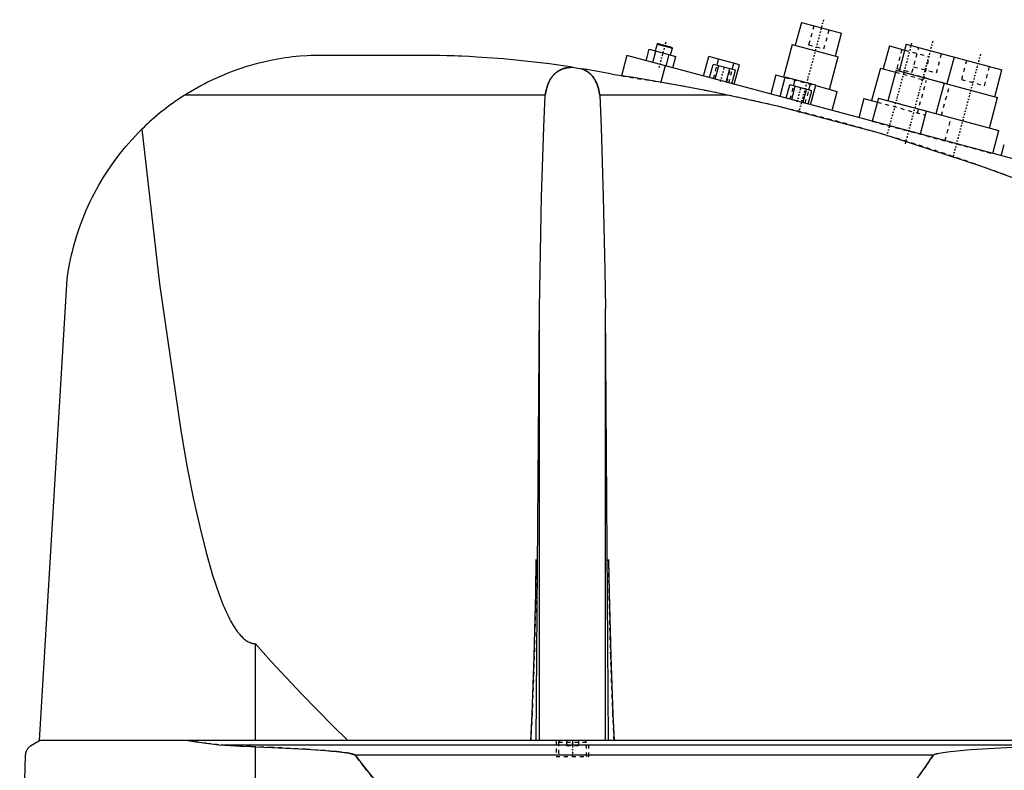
# Model space of a CAD drawing. Extents: x -168 to 702, y -1 to 861.
# Tile 7 of 9: x 300 to 549, y 446 to 636. Entities that reach past the tile are written whole.
import ezdxf

# ---------------------------------------------------------------- set-up
doc = ezdxf.new("R2010")
doc.units = 0
doc.linetypes.add('CENTER', pattern=[1.5, 0.45, -0.5, 0.05, -0.5])
doc.linetypes.add('DASHED', pattern=[2, 1, -1])
for name, color, linetype in [('AM_0', 7, 'CONTINUOUS'), ('AM_3', 7, 'DASHED'), ('AM_7', 7, 'CENTER')]:
    doc.layers.add(name, color=color, linetype=linetype)

msp = doc.modelspace()

# ---------------------------------------------------------------- linework, layer by layer
at = {"layer": 'AM_0', "color": 7, "linetype": 'CONTINUOUS'}
for p, q in [((497.76, 634.86), (496.21, 629.07)), ((497.76, 634.86), (507.9, 632.15)), ((506.35, 626.35), (507.9, 632.15)), ((461.34, 629.35), (460.89, 627.66)), ((461.65, 629.53), (461.34, 629.35)), ((461.34, 629.35), (465.21, 628.32)), ((461.65, 629.53), (465.03, 628.62)), ((495.48, 629.26), (493.28, 621.05)), ((495.48, 629.26), (507.07, 626.16)), ((519.98, 628.91), (518.42, 623.12)), ((519.98, 628.91), (523.84, 627.88)), ((524.23, 629.33), (522.42, 622.56)), ((524.23, 629.33), (548.38, 622.86)), ((405.5, 626.5), (374, 626.5)), ((453.75, 626.47), (452.38, 621.36)), ((560, 598), (453.75, 626.47)), ((458.61, 625.17), (459.39, 628.06)), ((459.39, 628.06), (466.08, 626.27)), ((460.29, 624.72), (461.06, 627.62)), ((463.63, 623.82), (464.41, 626.72)), ((464.75, 626.63), (465.21, 628.32)), ((465.21, 628.32), (465.03, 628.62)), ((465.3, 623.37), (466.08, 626.27)), ((473.07, 621.29), (474.39, 626.22)), ((482.11, 624.15), (474.39, 626.22)), ((463.41, 623.88), (462.3, 619.74)), ((474.62, 620.88), (475.53, 624.26)), ((481.11, 622.76), (475.53, 624.26)), ((476.02, 620.5), (476.93, 623.88)), ((476.48, 624), (476.89, 625.55)), ((480.34, 622.97), (480.76, 624.51)), ((480.79, 619.22), (482.11, 624.15)), ((504.87, 617.95), (507.07, 626.16)), ((536.3, 626.09), (534.49, 619.33)), ((440.04, 623.52), (442.28, 623.16)), ((478.81, 619.76), (479.71, 623.14)), ((480.2, 619.38), (481.11, 622.76)), ((491.35, 621.57), (490.06, 616.74)), ((491.35, 621.57), (493.68, 620.95)), ((517.7, 623.31), (515.5, 615.1)), ((517.7, 623.31), (521.56, 622.28)), ((521.69, 622.76), (519.62, 615.03)), ((521.69, 622.76), (547.29, 615.9)), ((546.56, 616.09), (548.38, 622.86)), ((492.39, 616.12), (493.71, 621.04)), ((501.43, 618.97), (493.71, 621.04)), ((493.94, 615.7), (494.85, 619.08)), ((500.43, 617.59), (494.85, 619.08)), ((495.8, 618.83), (496.21, 620.37)), ((499.66, 617.79), (500.08, 619.34)), ((500.11, 614.05), (501.43, 618.97)), ((501.41, 618.88), (506.81, 617.43)), ((533.77, 619.52), (531.7, 611.8)), ((433.13, 616.5), (342.19, 616.5)), ((479.16, 616.5), (446.87, 616.5)), ((495.34, 615.33), (496.24, 618.71)), ((498.13, 614.58), (499.03, 617.96)), ((499.52, 614.21), (500.43, 617.59)), ((505.51, 612.6), (506.81, 617.43)), ((513.57, 615.62), (512.27, 610.79)), ((513.57, 615.62), (516.95, 614.71)), ((517.21, 615.68), (515.65, 609.88)), ((517.21, 615.68), (547.63, 607.53)), ((545.22, 608.17), (547.29, 615.9)), ((529.28, 612.44), (527.73, 606.65)), ((546.08, 601.73), (547.63, 607.53)), ((548.2, 601.16), (548.98, 604.06)), ((305.5, 453.55), (312.5, 570.12)), ((430.88, 453.55), (431.67, 562.62)), ((431.67, 453.55), (431.67, 562.62)), ((449.12, 453.55), (448.33, 562.62)), ((448.33, 453.55), (448.33, 562.62)), ((360, 453.55), (360, 477.99)), ((303.5, 452.35), (305.5, 453.55)), ((697, 453.55), (305.5, 453.55)), ((562.76, 452.35), (352.3, 452.35)), ((300.5, 393), (302, 449.85)), ((360, 393), (360, 451.99)), ((531.04, 449.85), (385.14, 449.85))]:
    msp.add_line(p, q, dxfattribs=at)
for points in [[(374, 626.5, 0), (373.07, 626.45, 0), (371.22, 626.31, 0), (369.37, 626.12, 0), (368.44, 626.01, 0), (367.52, 625.88, 0), (365.68, 625.58, 0), (363.84, 625.23, 0), (362.01, 624.83, 0), (360.2, 624.37, 0), (358.39, 623.86, 0), (357.49, 623.59, 0), (356.6, 623.3, 0), (354.82, 622.69, 0), (353.05, 622.02, 0), (351.31, 621.3, 0), (349.59, 620.54, 0), (347.9, 619.72, 0), (347.06, 619.29, 0), (346.23, 618.86, 0), (344.59, 617.95, 0), (342.98, 616.99, 0), (342.19, 616.5, 0)], [(440.04, 623.52, 0), (434.21, 624.36, 0), (422.58, 625.63, 0), (415.86, 626.11, 0), (413.96, 626.22, 0), (412.06, 626.3, 0), (411.12, 626.34, 0), (410.18, 626.38, 0), (408.3, 626.44, 0), (406.43, 626.48, 0), (405.5, 626.5, 0)], [(433.13, 616.5, 0), (433.17, 616.81, 0), (433.29, 617.42, 0), (433.43, 618.03, 0), (433.51, 618.33, 0), (433.6, 618.62, 0), (433.8, 619.2, 0), (433.93, 619.52, 0), (433.97, 619.61, 0), (434.01, 619.71, 0), (434.03, 619.75, 0), (434.05, 619.8, 0), (434.09, 619.88, 0), (434.13, 619.97, 0), (434.18, 620.06, 0), (434.22, 620.15, 0), (434.27, 620.23, 0), (434.29, 620.28, 0), (434.32, 620.32, 0), (434.37, 620.4, 0), (434.42, 620.49, 0), (434.47, 620.57, 0), (434.52, 620.65, 0), (434.57, 620.73, 0), (434.6, 620.77, 0), (434.62, 620.81, 0), (434.68, 620.89, 0), (434.73, 620.97, 0), (434.79, 621.05, 0), (434.85, 621.12, 0), (434.91, 621.2, 0), (434.93, 621.24, 0), (434.96, 621.27, 0), (435.03, 621.35, 0), (435.09, 621.42, 0), (435.12, 621.45, 0), (435.15, 621.49, 0), (435.21, 621.56, 0), (435.28, 621.63, 0), (435.31, 621.66, 0), (435.34, 621.7, 0), (435.41, 621.76, 0), (435.48, 621.83, 0), (435.55, 621.89, 0), (435.62, 621.96, 0), (435.69, 622.02, 0), (435.73, 622.05, 0), (435.76, 622.08, 0), (435.84, 622.14, 0), (435.91, 622.2, 0), (435.99, 622.26, 0), (436.06, 622.31, 0), (436.14, 622.37, 0), (436.18, 622.39, 0), (436.22, 622.42, 0), (436.3, 622.47, 0), (436.38, 622.53, 0), (436.46, 622.58, 0), (436.54, 622.63, 0), (436.63, 622.68, 0), (436.67, 622.7, 0), (436.72, 622.72, 0), (436.81, 622.77, 0), (436.9, 622.82, 0), (436.99, 622.86, 0), (437.08, 622.91, 0), (437.18, 622.95, 0), (437.22, 622.97, 0), (437.27, 622.99, 0), (437.37, 623.03, 0), (437.47, 623.07, 0), (437.57, 623.1, 0), (437.67, 623.14, 0), (437.77, 623.17, 0), (437.82, 623.19, 0), (437.87, 623.21, 0), (437.97, 623.24, 0), (438.08, 623.27, 0), (438.13, 623.28, 0), (438.18, 623.29, 0), (438.29, 623.32, 0), (438.39, 623.34, 0), (438.45, 623.36, 0), (438.5, 623.37, 0), (438.6, 623.39, 0), (438.71, 623.41, 0), (438.82, 623.43, 0), (438.93, 623.44, 0), (439.03, 623.46, 0), (439.09, 623.46, 0), (439.14, 623.47, 0), (439.25, 623.48, 0), (439.35, 623.49, 0), (439.46, 623.5, 0), (439.57, 623.51, 0), (439.67, 623.51, 0), (439.72, 623.51, 0), (439.78, 623.52, 0), (439.88, 623.52, 0), (439.98, 623.52, 0), (440.04, 623.52, 0)], [(450.5, 621.65, 0), (449.14, 621.92, 0), (446.4, 622.44, 0), (443.66, 622.92, 0), (442.28, 623.16, 0)], [(442.28, 623.16, 0), (442.32, 623.14, 0), (442.4, 623.11, 0), (442.48, 623.09, 0), (442.52, 623.07, 0), (442.56, 623.06, 0), (442.64, 623.03, 0), (442.72, 622.99, 0), (442.79, 622.96, 0), (442.87, 622.93, 0), (442.94, 622.89, 0), (442.98, 622.88, 0), (443.02, 622.86, 0), (443.09, 622.82, 0), (443.16, 622.79, 0), (443.24, 622.75, 0), (443.31, 622.71, 0), (443.37, 622.67, 0), (443.41, 622.65, 0), (443.44, 622.63, 0), (443.51, 622.59, 0), (443.58, 622.55, 0), (443.61, 622.53, 0), (443.64, 622.51, 0), (443.71, 622.47, 0), (443.77, 622.43, 0), (443.8, 622.41, 0), (443.83, 622.39, 0), (443.89, 622.34, 0), (443.96, 622.3, 0), (444.02, 622.25, 0), (444.08, 622.21, 0), (444.14, 622.16, 0), (444.17, 622.14, 0), (444.19, 622.11, 0), (444.25, 622.07, 0), (444.31, 622.02, 0), (444.37, 621.97, 0), (444.42, 621.92, 0), (444.48, 621.87, 0), (444.51, 621.84, 0), (444.53, 621.82, 0), (444.59, 621.76, 0), (444.64, 621.71, 0), (444.82, 621.52, 0), (445.11, 621.17, 0), (445.38, 620.8, 0), (445.51, 620.61, 0), (445.63, 620.41, 0), (445.85, 620, 0), (446.05, 619.57, 0), (446.23, 619.13, 0), (446.39, 618.67, 0), (446.53, 618.2, 0), (446.59, 617.96, 0), (446.65, 617.72, 0), (446.75, 617.24, 0), (446.84, 616.75, 0), (446.87, 616.5, 0)], [(479.16, 616.5, 0), (474.48, 617.46, 0), (464.99, 619.26, 0), (455.36, 620.9, 0), (450.5, 621.65, 0)], [(342.19, 616.5, 0), (341.86, 616.29, 0), (341.22, 615.87, 0), (340.58, 615.45, 0), (340.26, 615.23, 0), (339.94, 615.01, 0), (339.31, 614.57, 0), (338.68, 614.12, 0), (338.06, 613.66, 0), (337.45, 613.2, 0), (336.84, 612.73, 0), (336.53, 612.49, 0), (336.23, 612.25, 0), (335.64, 611.76, 0), (335.04, 611.27, 0), (334.46, 610.77, 0), (333.88, 610.26, 0), (333.3, 609.75, 0), (333.02, 609.49, 0), (332.73, 609.23, 0), (332.17, 608.7, 0), (331.62, 608.16, 0), (331.34, 607.89, 0)], [(431.67, 562.62, 0), (431.81, 572.23, 0), (432.22, 590.84, 0), (432.79, 608.3, 0), (433.13, 616.5, 0)], [(446.87, 616.5, 0), (447.21, 608.3, 0), (447.78, 590.84, 0), (448.19, 572.23, 0), (448.33, 562.62, 0)], [(555.5, 594, 0), (543.04, 598.59, 0), (517.78, 606.77, 0), (492.11, 613.6, 0), (479.16, 616.5, 0)], [(312.5, 570.12, 0), (312.68, 571.35, 0), (313.09, 573.77, 0), (313.59, 576.15, 0), (313.87, 577.32, 0), (314.17, 578.48, 0), (314.84, 580.78, 0), (315.58, 583.04, 0), (316.41, 585.26, 0), (317.31, 587.44, 0), (318.29, 589.59, 0), (318.8, 590.65, 0), (319.34, 591.7, 0), (320.48, 593.78, 0), (321.68, 595.81, 0), (322.97, 597.8, 0), (324.33, 599.75, 0), (325.76, 601.65, 0), (326.51, 602.58, 0), (327.27, 603.5, 0), (328.85, 605.3, 0), (330.49, 607.04, 0), (331.34, 607.89, 0)], [(331.34, 607.89, 0), (335.75, 568.88, 0), (341.14, 531.79, 0), (342.72, 522.92, 0), (344.32, 514.82, 0), (345.13, 511.07, 0), (345.93, 507.52, 0), (347.56, 501.01, 0), (349.19, 495.3, 0), (350.84, 490.39, 0), (351.8, 487.91, 0), (352.08, 487.25, 0), (352.36, 486.61, 0), (352.49, 486.3, 0), (352.63, 486, 0), (352.91, 485.4, 0), (353.19, 484.84, 0), (353.46, 484.29, 0), (353.74, 483.76, 0), (354.02, 483.26, 0), (354.16, 483.02, 0), (354.29, 482.79, 0), (354.57, 482.33, 0), (354.85, 481.9, 0), (354.99, 481.69, 0), (355.13, 481.49, 0), (355.4, 481.1, 0), (355.68, 480.73, 0), (355.82, 480.56, 0), (355.96, 480.39, 0), (356.24, 480.07, 0), (356.52, 479.78, 0), (356.8, 479.5, 0), (357.07, 479.25, 0), (357.35, 479.02, 0), (357.49, 478.92, 0), (357.63, 478.82, 0), (357.91, 478.63, 0), (358.19, 478.47, 0), (358.47, 478.34, 0), (358.63, 478.27, 0), (358.68, 478.25, 0), (358.72, 478.23, 0), (358.75, 478.22, 0), (358.77, 478.22, 0), (358.82, 478.2, 0), (358.86, 478.18, 0), (358.91, 478.17, 0), (358.95, 478.15, 0), (359, 478.14, 0), (359.02, 478.13, 0), (359.05, 478.13, 0), (359.09, 478.11, 0), (359.14, 478.1, 0), (359.16, 478.1, 0), (359.19, 478.09, 0), (359.23, 478.08, 0), (359.28, 478.07, 0), (359.3, 478.06, 0), (359.33, 478.06, 0), (359.37, 478.05, 0), (359.42, 478.04, 0), (359.47, 478.03, 0), (359.51, 478.03, 0), (359.56, 478.02, 0), (359.58, 478.02, 0), (359.6, 478.02, 0), (359.65, 478.01, 0), (359.7, 478.01, 0), (359.74, 478, 0), (359.79, 478, 0), (359.84, 478, 0), (359.86, 478, 0), (359.88, 477.99, 0), (359.93, 477.99, 0), (359.98, 477.99, 0), (360, 477.99, 0)], [(429.47, 453.55, 0), (429.81, 460.22, 0), (430.36, 474.87, 0), (430.75, 490.89, 0), (430.88, 499.25, 0)], [(449.12, 499.25, 0), (449.25, 490.89, 0), (449.64, 474.87, 0), (450.19, 460.22, 0), (450.53, 453.55, 0)], [(360, 477.99, 0), (363.89, 473.61, 0), (371.66, 465.22, 0), (379.43, 457.32, 0), (383.32, 453.55, 0)], [(302, 449.85, 0), (302, 449.85, 0), (302, 449.86, 0), (302, 449.87, 0), (302, 449.88, 0), (302, 449.88, 0), (302, 449.89, 0), (302, 449.9, 0), (302, 449.91, 0), (302, 449.92, 0), (302, 449.93, 0), (302, 449.93, 0), (302, 449.94, 0), (302, 449.95, 0), (302.01, 449.96, 0), (302.01, 449.97, 0), (302.01, 449.97, 0), (302.01, 449.98, 0), (302.01, 449.99, 0), (302.01, 449.99, 0), (302.01, 450, 0), (302.01, 450.01, 0), (302.01, 450.02, 0), (302.01, 450.04, 0), (302.02, 450.09, 0), (302.02, 450.15, 0), (302.03, 450.2, 0), (302.04, 450.24, 0), (302.05, 450.29, 0), (302.05, 450.31, 0), (302.06, 450.34, 0), (302.06, 450.38, 0), (302.07, 450.42, 0), (302.08, 450.46, 0), (302.09, 450.5, 0), (302.1, 450.53, 0), (302.11, 450.55, 0), (302.11, 450.57, 0), (302.12, 450.61, 0), (302.13, 450.64, 0), (302.14, 450.66, 0), (302.14, 450.67, 0), (302.16, 450.71, 0), (302.17, 450.74, 0), (302.17, 450.76, 0), (302.18, 450.77, 0), (302.19, 450.81, 0), (302.2, 450.84, 0), (302.25, 450.94, 0), (302.32, 451.11, 0), (302.4, 451.26, 0), (302.48, 451.39, 0), (302.57, 451.51, 0), (302.61, 451.56, 0), (302.65, 451.62, 0), (302.74, 451.72, 0), (302.83, 451.82, 0), (302.93, 451.92, 0), (303.02, 452.01, 0), (303.12, 452.09, 0), (303.18, 452.13, 0), (303.23, 452.17, 0), (303.33, 452.25, 0), (303.44, 452.32, 0), (303.5, 452.35, 0)], [(342.93, 453.55, 0), (344.47, 453.29, 0), (347.58, 452.84, 0), (350.72, 452.49, 0), (352.3, 452.35, 0)], [(352.3, 452.35, 0), (353.62, 452.25, 0), (356.22, 452.09, 0), (358.77, 452, 0), (360, 451.99, 0)], [(360, 451.99, 0), (364.12, 451.81, 0), (372.73, 451.35, 0), (377.71, 451, 0), (379.1, 450.88, 0), (380.47, 450.74, 0), (381.15, 450.67, 0), (381.81, 450.59, 0), (383.13, 450.41, 0), (383.95, 450.26, 0), (384.18, 450.21, 0), (384.41, 450.15, 0), (384.52, 450.12, 0), (384.63, 450.09, 0), (384.76, 450.05, 0), (384.79, 450.04, 0), (384.83, 450.02, 0), (384.84, 450.02, 0), (384.86, 450.01, 0), (384.9, 450, 0), (384.93, 449.98, 0), (384.96, 449.97, 0), (385, 449.95, 0), (385.03, 449.93, 0), (385.05, 449.92, 0), (385.07, 449.91, 0), (385.08, 449.9, 0), (385.09, 449.89, 0), (385.09, 449.89, 0), (385.1, 449.89, 0), (385.1, 449.89, 0), (385.11, 449.88, 0), (385.11, 449.88, 0), (385.12, 449.87, 0), (385.12, 449.87, 0), (385.12, 449.87, 0), (385.13, 449.86, 0), (385.13, 449.86, 0), (385.13, 449.86, 0), (385.14, 449.85, 0), (385.14, 449.85, 0)], [(385.14, 449.85, 0), (387.39, 446.93, 0), (391.88, 441.33, 0), (396.37, 436.03, 0), (398.61, 433.49, 0), (400.86, 431.03, 0), (405.35, 426.34, 0), (409.84, 421.96, 0), (414.33, 417.88, 0), (418.83, 414.11, 0), (423.32, 410.65, 0), (425.56, 409.03, 0), (427.81, 407.49, 0), (432.3, 404.64, 0), (436.8, 402.09, 0), (441.29, 399.85, 0), (445.78, 397.92, 0), (450.27, 396.29, 0), (452.52, 395.59, 0), (454.77, 394.97, 0), (459.26, 393.95, 0), (463.75, 393.24, 0), (466, 393, 0)], [(466, 393, 0), (467.81, 393.5, 0), (471.42, 394.67, 0), (475.04, 396.1, 0), (476.84, 396.91, 0), (478.65, 397.77, 0), (482.26, 399.69, 0), (485.88, 401.86, 0), (489.49, 404.28, 0), (493.11, 406.94, 0), (496.72, 409.85, 0), (498.53, 411.4, 0), (500.33, 413.01, 0), (503.95, 416.42, 0), (507.56, 420.07, 0), (511.17, 423.97, 0), (514.79, 428.12, 0), (518.4, 432.52, 0), (520.21, 434.81, 0), (522.01, 437.16, 0), (525.62, 442.05, 0), (529.24, 447.19, 0), (531.04, 449.85, 0)], [(531.04, 449.85, 0), (531.05, 449.85, 0), (531.05, 449.86, 0), (531.06, 449.87, 0), (531.06, 449.87, 0), (531.06, 449.87, 0), (531.07, 449.88, 0), (531.07, 449.88, 0), (531.08, 449.89, 0), (531.09, 449.89, 0), (531.09, 449.9, 0), (531.09, 449.9, 0), (531.1, 449.9, 0), (531.1, 449.91, 0), (531.11, 449.91, 0), (531.13, 449.93, 0), (531.15, 449.94, 0), (531.17, 449.95, 0), (531.22, 449.98, 0), (531.26, 450, 0), (531.3, 450.02, 0), (531.35, 450.04, 0), (531.4, 450.06, 0), (531.42, 450.07, 0), (531.44, 450.07, 0), (531.49, 450.09, 0), (531.54, 450.11, 0), (531.69, 450.15, 0), (531.83, 450.19, 0), (531.96, 450.23, 0), (532.24, 450.29, 0), (532.52, 450.35, 0), (533.54, 450.52, 0), (535.34, 450.76, 0), (536.23, 450.86, 0), (537.11, 450.95, 0), (538.78, 451.1, 0), (540.47, 451.24, 0), (546.52, 451.64, 0), (557.28, 452.16, 0)]]:
    msp.add_polyline3d(points, dxfattribs=at)
at = {"layer": 'AM_3', "color": 6, "linetype": 'DASHED'}
for p, q in [((500.9, 634.02), (499.6, 629.19)), ((503.47, 628.16), (504.76, 632.99)), ((499.6, 629.19), (503.47, 628.16)), ((523.12, 628.07), (521.82, 623.24)), ((523.84, 627.88), (530.12, 626.19)), ((525.68, 622.21), (527.37, 628.48)), ((528.57, 620.4), (530.12, 626.19)), ((531.87, 622.1), (533.16, 626.93)), ((475.57, 620.62), (476.48, 624)), ((476.82, 623.91), (475.92, 620.53)), ((539.44, 625.25), (538.15, 620.42)), ((543.94, 618.87), (545.24, 623.7)), ((452.38, 621.36), (462.3, 619.74)), ((478.91, 619.73), (479.82, 623.11)), ((479.44, 619.59), (480.34, 622.97)), ((521.56, 622.28), (529.29, 620.2)), ((521.82, 623.24), (525.68, 622.21)), ((533.77, 619.52), (522.42, 622.56)), ((526.07, 623.65), (531.87, 622.1)), ((493.68, 620.95), (501.41, 618.88)), ((494.89, 615.45), (495.8, 618.83)), ((496.14, 618.73), (495.23, 615.35)), ((527.09, 611.99), (529.29, 620.2)), ((533.14, 611.41), (535.21, 619.13)), ((538.15, 620.42), (543.94, 618.87)), ((498.23, 614.55), (499.13, 617.93)), ((498.76, 614.41), (499.66, 617.79)), ((516.95, 614.71), (529.02, 611.48)), ((529.28, 612.44), (519.62, 615.03)), ((515.65, 609.88), (546.08, 601.73)), ((534.01, 604.97), (535.56, 610.76)), ((435.85, 453.55), (435.85, 449.55)), ((436.9, 453.55), (436.5, 453.15)), ((436.5, 453.15), (436.5, 449.55)), ((436.5, 453.15), (443.5, 453.15)), ((438.5, 453.55), (438.5, 452.3)), ((438.5, 452.3), (441.5, 452.3)), ((440, 453.55), (440, 452.3)), ((441.5, 453.55), (441.5, 452.3)), ((443.5, 453.15), (443.1, 453.55)), ((443.5, 449.55), (443.5, 453.15)), ((444.15, 449.55), (444.15, 453.55)), ((435.85, 449.55), (444.15, 449.55))]:
    msp.add_line(p, q, dxfattribs=at)
for points in [[(440.04, 623.52, 0), (439.98, 623.52, 0), (439.88, 623.52, 0), (439.78, 623.52, 0), (439.72, 623.51, 0), (439.67, 623.51, 0), (439.57, 623.51, 0), (439.46, 623.5, 0), (439.35, 623.49, 0), (439.25, 623.48, 0), (439.14, 623.47, 0), (439.09, 623.46, 0), (439.03, 623.46, 0), (438.93, 623.44, 0), (438.82, 623.43, 0), (438.71, 623.41, 0), (438.6, 623.39, 0), (438.5, 623.37, 0), (438.45, 623.36, 0), (438.39, 623.34, 0), (438.29, 623.32, 0), (438.18, 623.29, 0), (438.13, 623.28, 0), (438.08, 623.27, 0), (437.97, 623.24, 0), (437.87, 623.21, 0), (437.82, 623.19, 0), (437.77, 623.17, 0), (437.67, 623.14, 0), (437.57, 623.1, 0), (437.47, 623.07, 0), (437.37, 623.03, 0), (437.27, 622.99, 0), (437.22, 622.97, 0), (437.18, 622.95, 0), (437.08, 622.91, 0), (436.99, 622.86, 0), (436.9, 622.82, 0), (436.81, 622.77, 0), (436.72, 622.72, 0), (436.67, 622.7, 0), (436.63, 622.68, 0), (436.54, 622.63, 0), (436.46, 622.58, 0), (436.38, 622.53, 0), (436.3, 622.47, 0), (436.22, 622.42, 0), (436.18, 622.39, 0), (436.14, 622.37, 0), (436.06, 622.31, 0), (435.99, 622.26, 0), (435.91, 622.2, 0), (435.84, 622.14, 0), (435.76, 622.08, 0), (435.73, 622.05, 0), (435.69, 622.02, 0), (435.62, 621.96, 0), (435.55, 621.89, 0), (435.48, 621.83, 0), (435.41, 621.76, 0), (435.34, 621.7, 0), (435.31, 621.66, 0), (435.28, 621.63, 0), (435.21, 621.56, 0), (435.15, 621.49, 0), (435.12, 621.45, 0), (435.09, 621.42, 0), (435.03, 621.35, 0), (434.96, 621.27, 0), (434.93, 621.24, 0), (434.91, 621.2, 0), (434.85, 621.12, 0), (434.79, 621.05, 0), (434.73, 620.97, 0), (434.68, 620.89, 0), (434.62, 620.81, 0), (434.6, 620.77, 0), (434.57, 620.73, 0), (434.52, 620.65, 0), (434.47, 620.57, 0), (434.42, 620.49, 0), (434.37, 620.4, 0), (434.32, 620.32, 0), (434.29, 620.28, 0), (434.27, 620.23, 0), (434.22, 620.15, 0), (434.18, 620.06, 0), (434.13, 619.97, 0), (434.09, 619.88, 0), (434.05, 619.8, 0), (434.03, 619.75, 0), (434.01, 619.71, 0), (433.97, 619.61, 0), (433.93, 619.52, 0), (433.8, 619.2, 0), (433.6, 618.62, 0), (433.51, 618.33, 0), (433.43, 618.03, 0), (433.29, 617.42, 0), (433.17, 616.81, 0), (433.13, 616.5, 0)], [(446.87, 616.5, 0), (446.84, 616.75, 0), (446.75, 617.24, 0), (446.65, 617.72, 0), (446.59, 617.96, 0), (446.53, 618.2, 0), (446.39, 618.67, 0), (446.23, 619.13, 0), (446.05, 619.57, 0), (445.85, 620, 0), (445.63, 620.41, 0), (445.51, 620.61, 0), (445.38, 620.8, 0), (445.11, 621.17, 0), (444.82, 621.52, 0), (444.64, 621.71, 0), (444.59, 621.76, 0), (444.53, 621.82, 0), (444.51, 621.84, 0), (444.48, 621.87, 0), (444.42, 621.92, 0), (444.37, 621.97, 0), (444.31, 622.02, 0), (444.25, 622.07, 0), (444.19, 622.11, 0), (444.17, 622.14, 0), (444.14, 622.16, 0), (444.08, 622.21, 0), (444.02, 622.25, 0), (443.96, 622.3, 0), (443.89, 622.34, 0), (443.83, 622.39, 0), (443.8, 622.41, 0), (443.77, 622.43, 0), (443.71, 622.47, 0), (443.64, 622.51, 0), (443.61, 622.53, 0), (443.58, 622.55, 0), (443.51, 622.59, 0), (443.44, 622.63, 0), (443.41, 622.65, 0), (443.37, 622.67, 0), (443.31, 622.71, 0), (443.24, 622.75, 0), (443.16, 622.79, 0), (443.09, 622.82, 0), (443.02, 622.86, 0), (442.98, 622.88, 0), (442.94, 622.89, 0), (442.87, 622.93, 0), (442.79, 622.96, 0), (442.72, 622.99, 0), (442.64, 623.03, 0), (442.56, 623.06, 0), (442.52, 623.07, 0), (442.48, 623.09, 0), (442.4, 623.11, 0), (442.32, 623.14, 0), (442.28, 623.16, 0)], [(430.88, 499.25, 0), (430.75, 490.89, 0), (430.36, 474.87, 0), (429.81, 460.22, 0), (429.47, 453.55, 0)], [(450.53, 453.55, 0), (450.19, 460.22, 0), (449.64, 474.87, 0), (449.25, 490.89, 0), (449.12, 499.25, 0)], [(352.3, 452.35, 0), (350.72, 452.49, 0), (347.58, 452.84, 0), (344.47, 453.29, 0), (342.93, 453.55, 0)], [(360, 451.99, 0), (358.77, 452, 0), (356.22, 452.09, 0), (353.62, 452.25, 0), (352.3, 452.35, 0)], [(385.14, 449.85, 0), (385.14, 449.85, 0), (385.13, 449.86, 0), (385.13, 449.86, 0), (385.13, 449.86, 0), (385.12, 449.87, 0), (385.12, 449.87, 0), (385.12, 449.87, 0), (385.11, 449.88, 0), (385.11, 449.88, 0), (385.1, 449.89, 0), (385.1, 449.89, 0), (385.09, 449.89, 0), (385.09, 449.89, 0), (385.08, 449.9, 0), (385.07, 449.91, 0), (385.05, 449.92, 0), (385.03, 449.93, 0), (385, 449.95, 0), (384.96, 449.97, 0), (384.93, 449.98, 0), (384.9, 450, 0), (384.86, 450.01, 0), (384.84, 450.02, 0), (384.83, 450.02, 0), (384.79, 450.04, 0), (384.76, 450.05, 0), (384.63, 450.09, 0), (384.52, 450.12, 0), (384.41, 450.15, 0), (384.18, 450.21, 0), (383.95, 450.26, 0), (383.13, 450.41, 0), (381.81, 450.59, 0), (381.15, 450.67, 0), (380.47, 450.74, 0), (379.1, 450.88, 0), (377.71, 451, 0), (372.73, 451.35, 0), (364.12, 451.81, 0), (360, 451.99, 0)], [(466, 393, 0), (463.75, 393.24, 0), (459.26, 393.95, 0), (454.77, 394.97, 0), (452.52, 395.59, 0), (450.27, 396.29, 0), (445.78, 397.92, 0), (441.29, 399.85, 0), (436.8, 402.09, 0), (432.3, 404.64, 0), (427.81, 407.49, 0), (425.56, 409.03, 0), (423.32, 410.65, 0), (418.83, 414.11, 0), (414.33, 417.88, 0), (409.84, 421.96, 0), (405.35, 426.34, 0), (400.86, 431.03, 0), (398.61, 433.49, 0), (396.37, 436.03, 0), (391.88, 441.33, 0), (387.39, 446.93, 0), (385.14, 449.85, 0)], [(531.04, 449.85, 0), (529.24, 447.19, 0), (525.62, 442.05, 0), (522.01, 437.16, 0), (520.21, 434.81, 0), (518.4, 432.52, 0), (514.79, 428.12, 0), (511.17, 423.97, 0), (507.56, 420.07, 0), (503.95, 416.42, 0), (500.33, 413.01, 0), (498.53, 411.4, 0), (496.72, 409.85, 0), (493.11, 406.94, 0), (489.49, 404.28, 0), (485.88, 401.86, 0), (482.26, 399.69, 0), (478.65, 397.77, 0), (476.84, 396.91, 0), (475.04, 396.1, 0), (471.42, 394.67, 0), (467.81, 393.5, 0), (466, 393, 0)]]:
    msp.add_polyline3d(points, dxfattribs=at)
msp.add_arc((376.43, 127.17), 500, 69.7837, 80.111, dxfattribs=at)
at = {"layer": 'AM_7', "color": 4, "linetype": 'CENTER'}
for p, q in [((503.37, 635.54), (496.98, 611.65)), ((463.54, 629.82), (461.67, 622.84)), ((525.59, 629.58), (519.19, 605.7)), ((530.9, 630.08), (523.9, 603.94)), ((542.97, 626.85), (535.97, 600.71)), ((477.37, 619.96), (478.36, 623.68)), ((496.69, 614.78), (497.68, 618.5)), ((440, 453.75), (440, 449.35))]:
    msp.add_line(p, q, dxfattribs=at)

doc.saveas('drawing.dxf')
